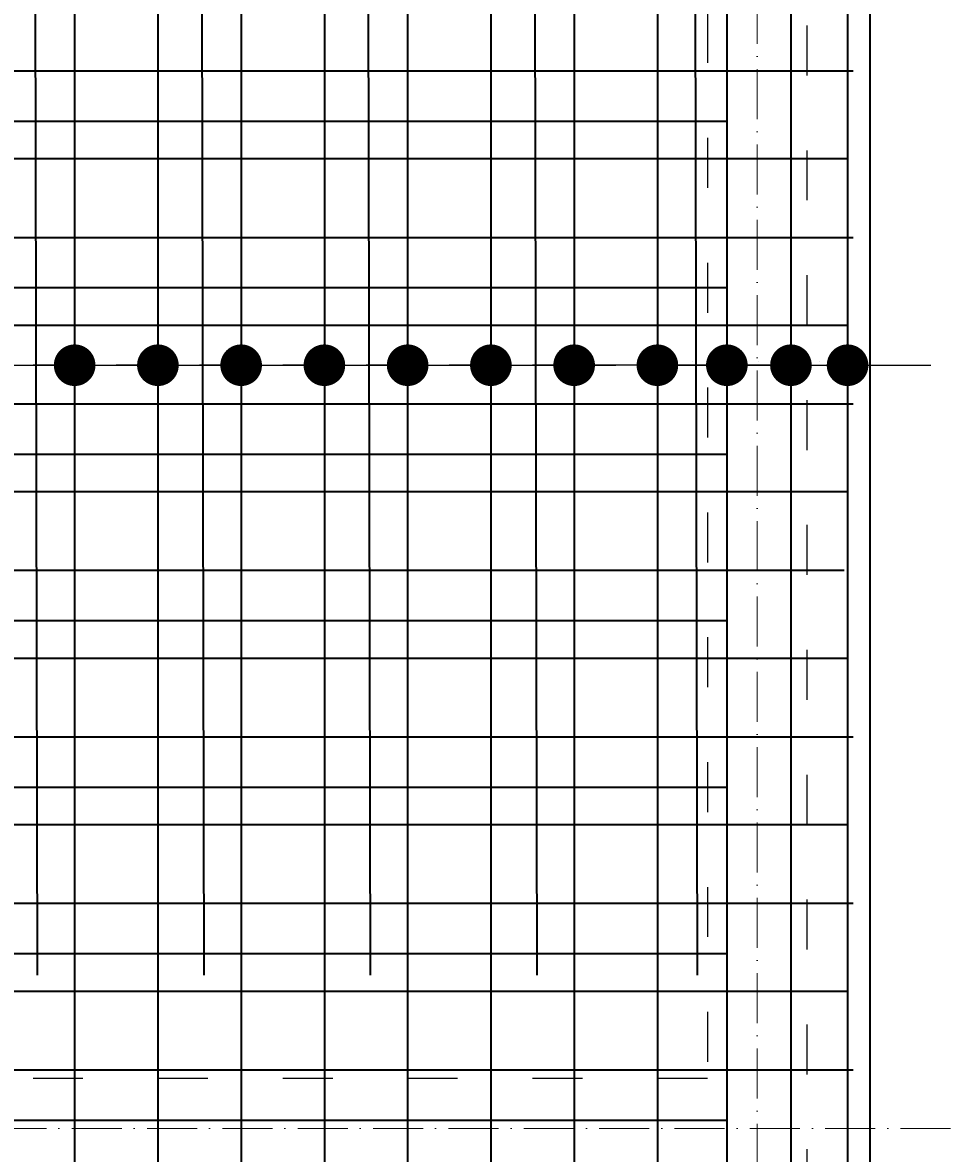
# Model space of a CAD drawing. Header units: millimetres. Extents: x 300938 to 312016, y 11971 to 20881.
# Tile 231 of 239: x 310504 to 310729, y 18993 to 19265. Entities that reach past the tile are written whole.
import ezdxf

# ---------------------------------------------------------------- set-up
doc = ezdxf.new("R2010")
doc.units = ezdxf.units.MM
doc.linetypes.add('ACAD_ISO03W100', pattern=[30, 12, -18])
doc.linetypes.add('ACAD_ISO10W100', pattern=[18, 12, -3, 0, -3])
for name, color, linetype, lineweight in [('konstrukcja', 3, 'Continuous', 35), ('konstrukcja wymiary', 1, 'Continuous', 13), ('osie', 5, 'ACAD_ISO10W100', 13), ('zbrojenie płyty', 141, 'Continuous', 35)]:
    doc.layers.add(name, color=color, linetype=linetype, lineweight=lineweight)
doc.layers.add('przerywane', color=6, linetype='ACAD_ISO03W100')
doc.styles.get("Standard").update_dxf_attribs({"font": 'romand.shx', "oblique": 10})
doc.dimstyles.new('kropki', dxfattribs={"dimtxt": 0.001, "dimasz": 10, "dimexe": 1.25, "dimexo": 0.625, "dimgap": 1, "dimtad": 1, "dimtxsty": 'Standard', "dimblk": 'DOT', "dimcen": 2.5, "dimadec": 0, "dimazin": 0, "dimtfac": 1, "dimtmove": 0, "dimatfit": 3, "dimfxl": 1, "dimfxlon": 1, "dimarcsym": 0})

# ---------------------------------------------------------------- blocks, each defined once
blk = doc.blocks.new('_Dot')
at = {"color": 0, "linetype": 'ByBlock', "lineweight": -2}
blk.add_line((-0.5, 0), (-1, 0), dxfattribs=at)
at = {"color": 0, "linetype": 'ByBlock', "const_width": 0.5}
blk.add_lwpolyline([(-0.25, 0, 1), (0.25, 0, 1)], format="xyb", close=True, dxfattribs=at)
blk = doc.blocks.new('*D1010')
at = {"layer": 'Defpoints', "color": 0, "transparency": 16777216}
for p in [(310536.44, 19182.6), (310496.44, 19172.24), (310536.44, 19172.24)]:
    blk.add_point(p, dxfattribs=at)
at = {"layer": 'konstrukcja wymiary', "color": 0, "lineweight": -2, "transparency": 16777216}
for p, q in [((310496.44, 19181.6), (310496.44, 19183.85)), ((310536.44, 19181.6), (310536.44, 19183.85)), ((310506.44, 19182.6), (310526.44, 19182.6))]:
    blk.add_line(p, q, dxfattribs=at)
at = {"layer": 'konstrukcja wymiary', "color": 0, "lineweight": -2, "transparency": 16777216, "xscale": 10, "yscale": 10, "zscale": 10, "rotation": 180}
blk.add_blockref('_Dot', (310496.44, 19182.6), dxfattribs=at)
at = {"layer": 'konstrukcja wymiary', "color": 0, "lineweight": -2, "transparency": 16777216, "xscale": 10, "yscale": 10, "zscale": 10}
blk.add_blockref('_Dot', (310536.44, 19182.6), dxfattribs=at)
at = {"layer": 'konstrukcja wymiary', "color": 0, "transparency": 16777216, "insert": (310516.44, 19183.61), "char_height": 0.001, "attachment_point": 5}
blk.add_mtext('40', dxfattribs=at)
blk = doc.blocks.new('*D1011')
at = {"layer": 'Defpoints', "color": 0, "transparency": 16777216}
for p in [(310576.44, 19182.6), (310536.44, 19172.24), (310576.44, 19172.24)]:
    blk.add_point(p, dxfattribs=at)
at = {"layer": 'konstrukcja wymiary', "color": 0, "lineweight": -2, "transparency": 16777216}
for p, q in [((310536.44, 19181.6), (310536.44, 19183.85)), ((310576.44, 19181.6), (310576.44, 19183.85)), ((310546.44, 19182.6), (310566.44, 19182.6))]:
    blk.add_line(p, q, dxfattribs=at)
at = {"layer": 'konstrukcja wymiary', "color": 0, "lineweight": -2, "transparency": 16777216, "xscale": 10, "yscale": 10, "zscale": 10, "rotation": 180}
blk.add_blockref('_Dot', (310536.44, 19182.6), dxfattribs=at)
at = {"layer": 'konstrukcja wymiary', "color": 0, "lineweight": -2, "transparency": 16777216, "xscale": 10, "yscale": 10, "zscale": 10}
blk.add_blockref('_Dot', (310576.44, 19182.6), dxfattribs=at)
at = {"layer": 'konstrukcja wymiary', "color": 0, "transparency": 16777216, "insert": (310556.44, 19183.61), "char_height": 0.001, "attachment_point": 5}
blk.add_mtext('40', dxfattribs=at)
blk = doc.blocks.new('*D1012')
at = {"layer": 'Defpoints', "color": 0, "transparency": 16777216}
for p in [(310616.44, 19182.6), (310576.44, 19172.24), (310616.44, 19172.24)]:
    blk.add_point(p, dxfattribs=at)
at = {"layer": 'konstrukcja wymiary', "color": 0, "lineweight": -2, "transparency": 16777216}
for p, q in [((310576.44, 19181.6), (310576.44, 19183.85)), ((310616.44, 19181.6), (310616.44, 19183.85)), ((310586.44, 19182.6), (310606.44, 19182.6))]:
    blk.add_line(p, q, dxfattribs=at)
at = {"layer": 'konstrukcja wymiary', "color": 0, "lineweight": -2, "transparency": 16777216, "xscale": 10, "yscale": 10, "zscale": 10, "rotation": 180}
blk.add_blockref('_Dot', (310576.44, 19182.6), dxfattribs=at)
at = {"layer": 'konstrukcja wymiary', "color": 0, "lineweight": -2, "transparency": 16777216, "xscale": 10, "yscale": 10, "zscale": 10}
blk.add_blockref('_Dot', (310616.44, 19182.6), dxfattribs=at)
at = {"layer": 'konstrukcja wymiary', "color": 0, "transparency": 16777216, "insert": (310596.44, 19183.61), "char_height": 0.001, "attachment_point": 5}
blk.add_mtext('40', dxfattribs=at)
blk = doc.blocks.new('*D1023')
at = {"layer": 'Defpoints', "color": 0, "transparency": 16777216}
for p in [(310516.44, 19182.6), (310476.44, 19172.24), (310516.44, 19172.24)]:
    blk.add_point(p, dxfattribs=at)
at = {"layer": 'konstrukcja wymiary', "color": 0, "lineweight": -2, "transparency": 16777216}
for p, q in [((310476.44, 19181.6), (310476.44, 19183.85)), ((310516.44, 19181.6), (310516.44, 19183.85)), ((310486.44, 19182.6), (310506.44, 19182.6))]:
    blk.add_line(p, q, dxfattribs=at)
at = {"layer": 'konstrukcja wymiary', "color": 0, "lineweight": -2, "transparency": 16777216, "xscale": 10, "yscale": 10, "zscale": 10, "rotation": 180}
blk.add_blockref('_Dot', (310476.44, 19182.6), dxfattribs=at)
at = {"layer": 'konstrukcja wymiary', "color": 0, "lineweight": -2, "transparency": 16777216, "xscale": 10, "yscale": 10, "zscale": 10}
blk.add_blockref('_Dot', (310516.44, 19182.6), dxfattribs=at)
at = {"layer": 'konstrukcja wymiary', "color": 0, "transparency": 16777216, "insert": (310496.44, 19183.61), "char_height": 0.001, "attachment_point": 5}
blk.add_mtext('40', dxfattribs=at)
blk = doc.blocks.new('*D1024')
at = {"layer": 'Defpoints', "color": 0, "transparency": 16777216}
for p in [(310556.44, 19182.6), (310516.44, 19172.24), (310556.44, 19172.24)]:
    blk.add_point(p, dxfattribs=at)
at = {"layer": 'konstrukcja wymiary', "color": 0, "lineweight": -2, "transparency": 16777216}
for p, q in [((310516.44, 19181.6), (310516.44, 19183.85)), ((310556.44, 19181.6), (310556.44, 19183.85)), ((310526.44, 19182.6), (310546.44, 19182.6))]:
    blk.add_line(p, q, dxfattribs=at)
at = {"layer": 'konstrukcja wymiary', "color": 0, "lineweight": -2, "transparency": 16777216, "xscale": 10, "yscale": 10, "zscale": 10, "rotation": 180}
blk.add_blockref('_Dot', (310516.44, 19182.6), dxfattribs=at)
at = {"layer": 'konstrukcja wymiary', "color": 0, "lineweight": -2, "transparency": 16777216, "xscale": 10, "yscale": 10, "zscale": 10}
blk.add_blockref('_Dot', (310556.44, 19182.6), dxfattribs=at)
at = {"layer": 'konstrukcja wymiary', "color": 0, "transparency": 16777216, "insert": (310536.44, 19183.61), "char_height": 0.001, "attachment_point": 5}
blk.add_mtext('40', dxfattribs=at)
blk = doc.blocks.new('*D1025')
at = {"layer": 'Defpoints', "color": 0, "transparency": 16777216}
for p in [(310596.44, 19182.6), (310556.44, 19172.24), (310596.44, 19172.24)]:
    blk.add_point(p, dxfattribs=at)
at = {"layer": 'konstrukcja wymiary', "color": 0, "lineweight": -2, "transparency": 16777216}
for p, q in [((310556.44, 19181.6), (310556.44, 19183.85)), ((310596.44, 19181.6), (310596.44, 19183.85)), ((310566.44, 19182.6), (310586.44, 19182.6))]:
    blk.add_line(p, q, dxfattribs=at)
at = {"layer": 'konstrukcja wymiary', "color": 0, "lineweight": -2, "transparency": 16777216, "xscale": 10, "yscale": 10, "zscale": 10, "rotation": 180}
blk.add_blockref('_Dot', (310556.44, 19182.6), dxfattribs=at)
at = {"layer": 'konstrukcja wymiary', "color": 0, "lineweight": -2, "transparency": 16777216, "xscale": 10, "yscale": 10, "zscale": 10}
blk.add_blockref('_Dot', (310596.44, 19182.6), dxfattribs=at)
at = {"layer": 'konstrukcja wymiary', "color": 0, "transparency": 16777216, "insert": (310576.44, 19183.61), "char_height": 0.001, "attachment_point": 5}
blk.add_mtext('40', dxfattribs=at)
blk = doc.blocks.new('*D1026')
at = {"layer": 'Defpoints', "color": 0, "transparency": 16777216}
for p in [(310636.44, 19182.6), (310596.44, 19172.24), (310636.44, 19172.24)]:
    blk.add_point(p, dxfattribs=at)
at = {"layer": 'konstrukcja wymiary', "color": 0, "lineweight": -2, "transparency": 16777216}
for p, q in [((310596.44, 19181.6), (310596.44, 19183.85)), ((310636.44, 19181.6), (310636.44, 19183.85)), ((310606.44, 19182.6), (310626.44, 19182.6))]:
    blk.add_line(p, q, dxfattribs=at)
at = {"layer": 'konstrukcja wymiary', "color": 0, "lineweight": -2, "transparency": 16777216, "xscale": 10, "yscale": 10, "zscale": 10, "rotation": 180}
blk.add_blockref('_Dot', (310596.44, 19182.6), dxfattribs=at)
at = {"layer": 'konstrukcja wymiary', "color": 0, "lineweight": -2, "transparency": 16777216, "xscale": 10, "yscale": 10, "zscale": 10}
blk.add_blockref('_Dot', (310636.44, 19182.6), dxfattribs=at)
at = {"layer": 'konstrukcja wymiary', "color": 0, "transparency": 16777216, "insert": (310616.44, 19183.61), "char_height": 0.001, "attachment_point": 5}
blk.add_mtext('40', dxfattribs=at)
blk = doc.blocks.new('*D1054')
at = {"layer": 'Defpoints', "color": 0, "transparency": 16777216}
for p in [(310656.44, 19182.6), (310656.44, 19173.24), (310036.44, 19172.24)]:
    blk.add_point(p, dxfattribs=at)
at = {"layer": 'konstrukcja wymiary', "color": 0, "lineweight": -2, "transparency": 16777216}
for p, q in [((310036.44, 19181.6), (310036.44, 19183.85)), ((310656.44, 19181.6), (310656.44, 19183.85)), ((310046.44, 19182.6), (310646.44, 19182.6))]:
    blk.add_line(p, q, dxfattribs=at)
at = {"layer": 'konstrukcja wymiary', "color": 0, "lineweight": -2, "transparency": 16777216, "xscale": 10, "yscale": 10, "zscale": 10, "rotation": 180}
blk.add_blockref('_Dot', (310036.44, 19182.6), dxfattribs=at)
at = {"layer": 'konstrukcja wymiary', "color": 0, "lineweight": -2, "transparency": 16777216, "xscale": 10, "yscale": 10, "zscale": 10}
blk.add_blockref('_Dot', (310656.44, 19182.6), dxfattribs=at)
at = {"layer": 'konstrukcja wymiary', "color": 0, "transparency": 16777216, "insert": (310346.44, 19183.61), "char_height": 0.001, "attachment_point": 5}
blk.add_mtext('620', dxfattribs=at)
blk = doc.blocks.new('*D1055')
at = {"layer": 'Defpoints', "color": 0, "transparency": 16777216}
for p in [(310673.13, 19182.6), (310656.44, 19173.24), (310673.13, 19173.24)]:
    blk.add_point(p, dxfattribs=at)
at = {"layer": 'konstrukcja wymiary', "color": 0, "lineweight": -2, "transparency": 16777216}
for p, q in [((310656.44, 19181.6), (310656.44, 19183.85)), ((310673.13, 19181.6), (310673.13, 19183.85)), ((310646.44, 19182.6), (310636.44, 19182.6)), ((310656.44, 19182.6), (310673.13, 19182.6)), ((310683.13, 19182.6), (310693.13, 19182.6))]:
    blk.add_line(p, q, dxfattribs=at)
at = {"layer": 'konstrukcja wymiary', "color": 0, "lineweight": -2, "transparency": 16777216, "xscale": 10, "yscale": 10, "zscale": 10}
blk.add_blockref('_Dot', (310656.44, 19182.6), dxfattribs=at)
at = {"layer": 'konstrukcja wymiary', "color": 0, "lineweight": -2, "transparency": 16777216, "xscale": 10, "yscale": 10, "zscale": 10, "rotation": 180}
blk.add_blockref('_Dot', (310673.13, 19182.6), dxfattribs=at)
at = {"layer": 'konstrukcja wymiary', "color": 0, "transparency": 16777216, "insert": (310664.79, 19183.61), "char_height": 0.001, "attachment_point": 5}
blk.add_mtext('16,69', dxfattribs=at)
blk = doc.blocks.new('*D1056')
at = {"layer": 'Defpoints', "color": 0, "transparency": 16777216}
for p in [(310688.52, 19182.6), (310673.13, 19173.24), (310688.52, 19173.24)]:
    blk.add_point(p, dxfattribs=at)
at = {"layer": 'konstrukcja wymiary', "color": 0, "lineweight": -2, "transparency": 16777216}
for p, q in [((310673.13, 19181.6), (310673.13, 19183.85)), ((310688.52, 19181.6), (310688.52, 19183.85)), ((310663.13, 19182.6), (310653.13, 19182.6)), ((310673.13, 19182.6), (310688.52, 19182.6)), ((310698.52, 19182.6), (310708.52, 19182.6))]:
    blk.add_line(p, q, dxfattribs=at)
at = {"layer": 'konstrukcja wymiary', "color": 0, "lineweight": -2, "transparency": 16777216, "xscale": 10, "yscale": 10, "zscale": 10}
blk.add_blockref('_Dot', (310673.13, 19182.6), dxfattribs=at)
at = {"layer": 'konstrukcja wymiary', "color": 0, "lineweight": -2, "transparency": 16777216, "xscale": 10, "yscale": 10, "zscale": 10, "rotation": 180}
blk.add_blockref('_Dot', (310688.52, 19182.6), dxfattribs=at)
at = {"layer": 'konstrukcja wymiary', "color": 0, "transparency": 16777216, "insert": (310680.82, 19183.61), "char_height": 0.001, "attachment_point": 5}
blk.add_mtext('15,38', dxfattribs=at)
blk = doc.blocks.new('*D1057')
at = {"layer": 'Defpoints', "color": 0, "transparency": 16777216}
for p in [(310702.13, 19182.6), (310688.52, 19173.24), (310702.13, 19173.24)]:
    blk.add_point(p, dxfattribs=at)
at = {"layer": 'konstrukcja wymiary', "color": 0, "lineweight": -2, "transparency": 16777216}
for p, q in [((310688.52, 19181.6), (310688.52, 19183.85)), ((310702.13, 19181.6), (310702.13, 19183.85)), ((310678.52, 19182.6), (310668.52, 19182.6)), ((310688.52, 19182.6), (310702.13, 19182.6)), ((310712.13, 19182.6), (310722.13, 19182.6))]:
    blk.add_line(p, q, dxfattribs=at)
at = {"layer": 'konstrukcja wymiary', "color": 0, "lineweight": -2, "transparency": 16777216, "xscale": 10, "yscale": 10, "zscale": 10}
blk.add_blockref('_Dot', (310688.52, 19182.6), dxfattribs=at)
at = {"layer": 'konstrukcja wymiary', "color": 0, "lineweight": -2, "transparency": 16777216, "xscale": 10, "yscale": 10, "zscale": 10, "rotation": 180}
blk.add_blockref('_Dot', (310702.13, 19182.6), dxfattribs=at)
at = {"layer": 'konstrukcja wymiary', "color": 0, "transparency": 16777216, "insert": (310695.32, 19183.61), "char_height": 0.001, "attachment_point": 5}
blk.add_mtext('13,62', dxfattribs=at)

msp = doc.modelspace()

# ---------------------------------------------------------------- linework, layer by layer
at = {"layer": 'konstrukcja'}
msp.add_lwpolyline([(309567.44, 18337.224), (308893.44, 18337.224), (308893.44, 19606.224), (310707.44, 19606.224), (310707.44, 18337.224), (310033.44, 18337.224)], dxfattribs=at)
at = {"layer": 'osie'}
for p, q in [((310680.44, 19760.509), (310680.44, 18286.332)), ((308705.771, 18999.224), (310728.51, 18999.224))]:
    msp.add_line(p, q, dxfattribs=at)
at = {"layer": 'przerywane'}
for p, q in [((310692.44, 18352.224), (310692.44, 19591.224)), ((310668.44, 19567.224), (310668.44, 19011.224)), ((310668.44, 19011.224), (310272.44, 19011.224))]:
    msp.add_line(p, q, dxfattribs=at)
at = {"layer": 'zbrojenie płyty'}
for p, q in [((310516.44, 19602.224), (310516.44, 18602.224)), ((310556.44, 19602.224), (310556.44, 18602.224)), ((310596.44, 19602.224), (310596.44, 18602.224)), ((310636.44, 19602.224), (310636.44, 18602.224)), ((310673.132, 19602.224), (310673.132, 18602.224)), ((310702.132, 19602.224), (310702.132, 18602.224)), ((310506.44, 19536.092), (310507.44, 19036.092)), ((310546.44, 19536.092), (310547.44, 19036.092)), ((310586.44, 19536.092), (310587.44, 19036.092)), ((310626.44, 19536.092), (310627.44, 19036.092)), ((310665.004, 19536.092), (310666.004, 19036.092)), ((310536.44, 19341.224), (310536.44, 18341.224)), ((310576.44, 19341.224), (310576.44, 18341.224)), ((310616.44, 19341.224), (310616.44, 18341.224)), ((310656.44, 19341.224), (310656.44, 18341.224)), ((310688.517, 19341.224), (310688.517, 18341.224)), ((310703.44, 19253.243), (310330.44, 19253.243)), ((310273.174, 19241.243), (310673.174, 19241.243)), ((309502.132, 19232.243), (310702.132, 19232.243)), ((310703.44, 19213.243), (310330.44, 19213.243)), ((310273.174, 19201.243), (310673.174, 19201.243)), ((309502.132, 19192.243), (310702.132, 19192.243)), ((310703.44, 19173.243), (310330.44, 19173.243)), ((310273.174, 19161.243), (310673.174, 19161.243)), ((309502.132, 19152.243), (310702.132, 19152.243)), ((310701.322, 19133.243), (310328.322, 19133.243)), ((310273.174, 19121.243), (310673.174, 19121.243)), ((309502.132, 19112.243), (310702.132, 19112.243)), ((310703.44, 19093.243), (310330.44, 19093.243)), ((310273.174, 19081.243), (310673.174, 19081.243)), ((309502.132, 19072.243), (310702.132, 19072.243)), ((310703.44, 19053.243), (310330.44, 19053.243)), ((310273.174, 19041.243), (310673.174, 19041.243)), ((309502.132, 19032.243), (310702.132, 19032.243)), ((310703.44, 19013.243), (310330.44, 19013.243)), ((310273.174, 19001.243), (310673.174, 19001.243))]:
    msp.add_line(p, q, dxfattribs=at)

# ---------------------------------------------------------------- dimensions: what is measured, and where the dimension line sits
at = {"layer": 'konstrukcja wymiary'}
for base, p1, p2, picture, middle in [((310656.44, 19182.605), (310036.44, 19172.243), (310656.44, 19173.243), '*D1054', (310346.44, 19183.605)), ((310516.44, 19182.605), (310476.44, 19172.243), (310516.44, 19172.243), '*D1023', (310496.44, 19183.605)), ((310536.44, 19182.605), (310496.44, 19172.243), (310536.44, 19172.243), '*D1010', (310516.44, 19183.605)), ((310556.44, 19182.605), (310516.44, 19172.243), (310556.44, 19172.243), '*D1024', (310536.44, 19183.605)), ((310576.44, 19182.605), (310536.44, 19172.243), (310576.44, 19172.243), '*D1011', (310556.44, 19183.605)), ((310596.44, 19182.605), (310556.44, 19172.243), (310596.44, 19172.243), '*D1025', (310576.44, 19183.605)), ((310616.44, 19182.605), (310576.44, 19172.243), (310616.44, 19172.243), '*D1012', (310596.44, 19183.605)), ((310636.44, 19182.605), (310596.44, 19172.243), (310636.44, 19172.243), '*D1026', (310616.44, 19183.605)), ((310673.132, 19182.605), (310656.44, 19173.243), (310673.132, 19173.243), '*D1055', (310664.786, 19183.605)), ((310688.5167, 19182.6047), (310673.1322, 19173.2434), (310688.5167, 19173.2434), '*D1056', (310680.8245, 19183.6053)), ((310702.1322, 19182.6047), (310688.5167, 19173.2434), (310702.1322, 19173.2434), '*D1057', (310695.3245, 19183.6053))]:
    dim = msp.add_linear_dim(base=base, p1=p1, p2=p2, dimstyle='kropki', override={"dimtmove": 1}, dxfattribs=at)
    dim.commit()
    dim.dimension.update_dxf_attribs({"geometry": picture, "text_midpoint": middle})

doc.saveas('drawing.dxf')
